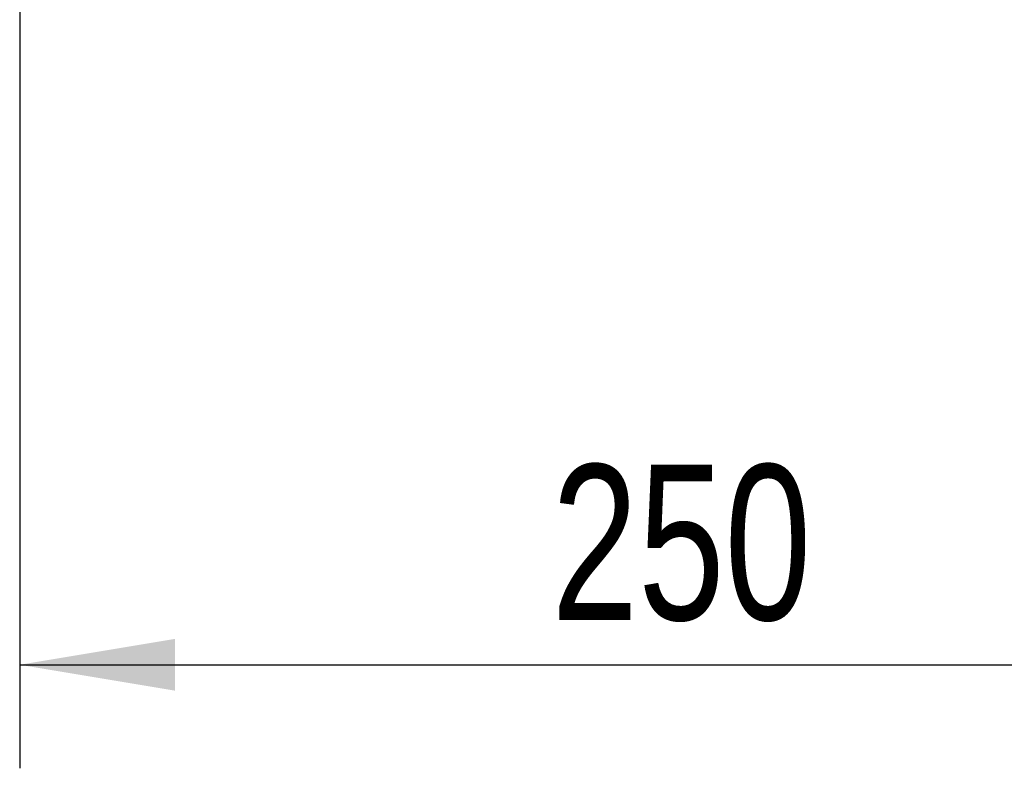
# Model space of a CAD drawing. Header units: millimetres. Extents: x 0 to 420, y 0 to 297.
# Tile 53 of 80: x 290 to 309, y 146 to 160. Entities that reach past the tile are written whole.
import ezdxf

# ---------------------------------------------------------------- set-up
doc = ezdxf.new("R2010")
doc.units = ezdxf.units.MM
doc.layers.add('QUOTE', color=174, linetype='Continuous')
doc.styles.add('SLDTEXTSTYLE3', font='TXT', dxfattribs={"width": 0.75})
doc.dimstyles.new('SLDDIMSTYLE0', dxfattribs={"dimtxt": 3, "dimasz": 3, "dimexe": 0, "dimexo": 0.0625, "dimgap": 0.75, "dimtad": 1, "dimdec": 0, "dimlfac": 9.185211, "dimrnd": 1e-09, "dimzin": 12, "dimdsep": 46, "dimtxsty": 'SLDTEXTSTYLE3', "dimsah": 1, "dimcen": 0.09, "dimadec": 0, "dimazin": 3, "dimtfac": 1, "dimtdec": 3, "dimtofl": 0, "dimtmove": 0, "dimatfit": 3, "dimfxl": 0, "dimfrac": 2, "dimtolj": 1, "dimtzin": 12, "dimarcsym": 0})

# ---------------------------------------------------------------- blocks, each defined once
blk = doc.blocks.new('_D')
at = {"layer": 'QUOTE'}
for p, q in [((289.705, 162.933), (289.705, 145.933)), ((316.922, 162.933), (316.922, 145.933)), ((289.705, 147.933), (316.922, 147.933))]:
    blk.add_line(p, q, dxfattribs=at)
for points in [[(289.705, 147.933), (292.705, 147.433), (292.705, 148.433)], [(316.922, 147.933), (313.922, 148.433), (313.922, 147.433)]]:
    blk.add_solid(points, dxfattribs=at)
at = {"layer": 'QUOTE', "insert": (299.989, 151.8), "char_height": 3, "attachment_point": 1, "style": 'SLDTEXTSTYLE3'}
blk.add_mtext('250', dxfattribs=at)

msp = doc.modelspace()

# ---------------------------------------------------------------- dimensions: what is measured, and where the dimension line sits
at = {"layer": 'QUOTE'}
dim = msp.add_linear_dim(base=(316.9224, 147.9332), p1=(289.7047, 164.9329), p2=(316.9224, 164.9329), dimstyle='SLDDIMSTYLE0', dxfattribs=at)
dim.commit()
dim.dimension.update_dxf_attribs({"geometry": '_D', "text_midpoint": (303.3135, 147.9332), "dimtype": 160})

doc.saveas('drawing.dxf')
